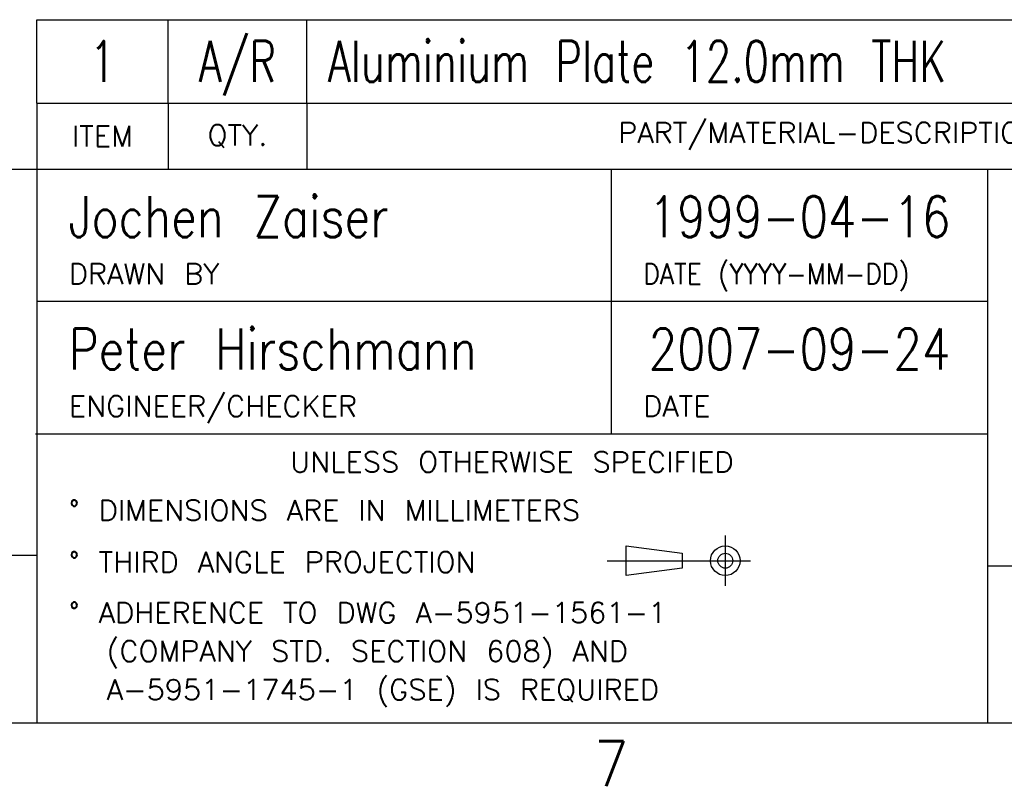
# Model space of a CAD drawing. Header units: inches. Extents: x -429 to 435, y -270 to 288.
# Tile 14 of 20: x 223 to 300, y -268 to -209. Entities that reach past the tile are written whole.
import ezdxf

# ---------------------------------------------------------------- set-up
doc = ezdxf.new("R2010")
doc.units = ezdxf.units.IN
doc.linetypes.add('DOT_CENTER', pattern=[14, 12, -1, 0, -1])
doc.layers.add('1', color=7, linetype='Continuous')
doc.styles.add('CONVERTER_13', font='txt.shx', dxfattribs={"width": 0.9})
doc.styles.add('CONVERTER_16', font='txt.shx', dxfattribs={"width": 1.035})
doc.styles.add('CONVERTER_17', font='txt.shx', dxfattribs={"width": 0.72})
doc.styles.add('CONVERTER_18', font='txt.shx', dxfattribs={"width": 0.81})

# ---------------------------------------------------------------- blocks, each defined once
blk = doc.blocks.new('BOM', base_point=(228.441, -226.172))
at = {"color": 4, "linetype": 'Continuous'}
for p, q in [((224.111, -215.612), (224.111, -209.112)), ((224.111, -209.112), (428.502, -209.112)), ((234.363, -215.612), (234.363, -209.112)), ((245.192, -215.612), (245.192, -209.112)), ((326.719, -215.612), (326.719, -209.112)), ((364.605, -215.612), (364.605, -209.112)), ((393.752, -215.612), (393.752, -209.112)), ((224.111, -215.612), (428.502, -215.612)), ((234.363, -215.612), (234.363, -220.771)), ((245.192, -215.612), (245.192, -220.771)), ((326.719, -215.612), (326.719, -220.771)), ((364.605, -215.612), (364.605, -220.771)), ((393.752, -215.612), (393.752, -220.771))]:
    blk.add_line(p, q, dxfattribs=at)
at = {"layer": '1', "color": 4, "linetype": 'Continuous'}
blk.add_line((224.111, -215.612), (224.111, -220.771), dxfattribs=at)
at = {"color": 3, "char_height": 3.2, "line_spacing_factor": 1.020408, "style": 'CONVERTER_17'}
for s, insert, attachment_point in [('A/R', (239.778, -210.762), 2), ('Aluminium Plate 12.0mm THK', (246.842, -210.762), 1), ('AlCuMg1 F39', (411.127, -210.762), 2), ('1', (229.237, -210.762), 2), ('-', (345.662, -210.762), 2), ('-', (379.178, -210.762), 2)]:
    blk.add_mtext(s, dxfattribs=dict(at, insert=insert, attachment_point=attachment_point))
at = {"color": 4, "char_height": 1.6, "attachment_point": 5, "line_spacing_factor": 1.12545, "style": 'CONVERTER_16'}
for s, insert in [('ITEM', (229.237, -218.192)), ('QTY.', (239.778, -218.192)), ('PART/MATERIAL-DESCRIPTION', (285.956, -218.192)), ("MAT'L-PART NO.", (345.662, -218.192)), ("MAT'L-DWG NO.", (379.178, -218.192)), ("MAT'L-SPEC.", (411.127, -218.192))]:
    blk.add_mtext(s, dxfattribs=dict(at, insert=insert))
blk = doc.blocks.new('Drawing_Grid_Zones', base_point=(-419.346, -254.88))
at = {"layer": '1', "color": 4, "insert": (268.958, -267.14), "char_height": 3.5, "attachment_point": 5, "line_spacing_factor": 1.080432, "style": 'CONVERTER_13'}
blk.add_mtext('7', dxfattribs=at)
blk = doc.blocks.new('D_Size_Verigy_Frame', base_point=(-419.346, -254.88))
at = {"color": 7, "linetype": 'Continuous'}
for p, q in [((161.802, -220.771), (224.111, -220.771)), ((224.111, -220.771), (224.111, -263.965)), ((224.111, -220.771), (428.502, -220.771)), ((298.342, -263.965), (298.342, -220.771)), ((364.605, -251.728), (298.342, -251.728))]:
    blk.add_line(p, q, dxfattribs=at)
at = {"color": 4, "linetype": 'Continuous'}
for p, q in [((268.942, -220.771), (268.942, -241.409)), ((298.342, -231.09), (224.111, -231.09)), ((224.021, -241.409), (298.342, -241.409)), ((270.12, -250.159), (274.482, -250.731)), ((270.12, -252.463), (270.12, -250.159)), ((161.802, -250.868), (224.111, -250.868)), ((274.482, -250.731), (274.482, -251.884)), ((274.482, -251.884), (270.12, -252.463))]:
    blk.add_line(p, q, dxfattribs=at)
at = {"color": 4, "linetype": 'DOT_CENTER'}
for p, q in [((277.848, -249.349), (277.848, -253.272)), ((268.642, -251.311), (275.887, -251.311)), ((275.887, -251.311), (279.809, -251.311))]:
    blk.add_line(p, q, dxfattribs=at)
at = {"color": 4, "linetype": 'Continuous'}
for radius in [1.152, 0.58]:
    blk.add_circle((277.848, -251.311), radius, dxfattribs=at)
at = {"layer": '1', "color": 7, "linetype": 'Continuous'}
blk.add_line((-419.398, -263.965), (425.502, -263.965), dxfattribs=at)
at = {"layer": '1'}
for name, p in [('Drawing_Grid_Zones', (-419.346, -254.88)), ('BOM', (228.441, -226.172))]:
    blk.add_blockref(name, p, dxfattribs=at)
at = {"color": 4}
for s, style, width, p in [('DRAWN BY', 'CONVERTER_16', 1.035, (226.611, -229.74)), ('DATE (YYYY-MM-DD)', 'CONVERTER_13', 0.9, (271.442, -229.74)), ('ENGINEER/CHECKER', 'CONVERTER_16', 1.035, (226.611, -240.059)), ('DATE', 'CONVERTER_16', 1.035, (271.442, -240.059))]:
    blk.add_text(s, height=1.6, dxfattribs=dict(at, style=style, width=width)).set_placement(p)
at = {"color": 3, "char_height": 3.2, "line_spacing_factor": 1.020408, "style": 'CONVERTER_18'}
for s, insert, attachment_point in [('Jochen Zaiser', (226.611, -224.482), 4), ('1999-04-16', (283.642, -224.482), 5), ('Peter Hirschmann', (226.611, -234.801), 4), ('2007-09-24', (283.642, -234.801), 5)]:
    blk.add_mtext(s, dxfattribs=dict(at, insert=insert, attachment_point=attachment_point))
at = {"color": 4, "char_height": 1.6, "line_spacing_factor": 1.12545, "style": 'CONVERTER_16'}
for s, insert, attachment_point in [('UNLESS OTHERWISE SPECIFIED', (261.182, -242.809), 2), ('%%d DIMENSIONS ARE IN MILLIMETERS', (226.611, -246.582), 1), ('%%d THIRD ANGLE PROJECTION', (226.611, -250.621), 1), ('%%d ADHERENCE TO DWG A-5951-1561-1\\P  (COMPANY STD. SECTION 608) AND\\P  A-5951-1745-1 (GSE) IS REQUIRED', (226.611, -254.559), 1)]:
    blk.add_mtext(s, dxfattribs=dict(at, insert=insert, attachment_point=attachment_point))

msp = doc.modelspace()

# ---------------------------------------------------------------- block references
msp.add_blockref('D_Size_Verigy_Frame', (-419.346, -254.88))

doc.saveas('drawing.dxf')
